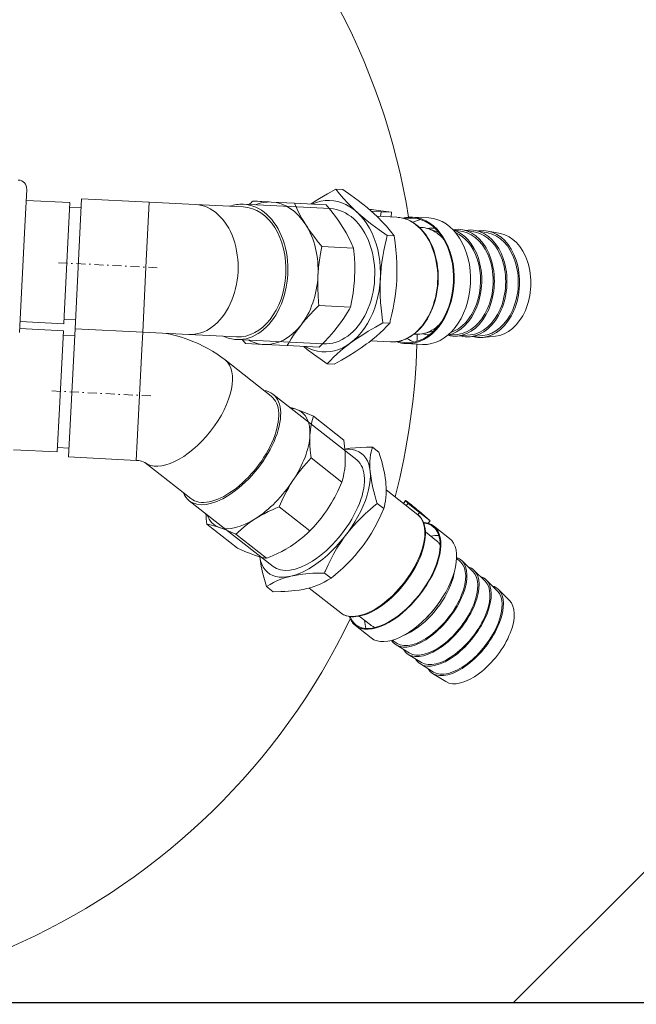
# Model space of a CAD drawing. Header units: millimetres. Extents: x -47038 to 86296, y -75637 to 48966.
# Tile 104 of 174: x -29210 to -28865, y 28539 to 29091. Entities that reach past the tile are written whole.
import ezdxf

# ---------------------------------------------------------------- set-up
doc = ezdxf.new("R2010")
doc.units = ezdxf.units.MM
doc.linetypes.add('DASHDOT', pattern=[1, 0.5, -0.25, 0, -0.25])
doc.layers.add('00 - nowa technologia myjni_Nr_pióra__95', color=7, linetype='Continuous', lineweight=20, true_color=0x7c7c7c)
doc.layers.add('420-K Ściany_Nr_pióra__95', color=7, linetype='Continuous', lineweight=20, true_color=0x7c7c7c)
doc.layers.add('AP_zakres_Oopracowania', color=7, linetype='Continuous', lineweight=5)
doc.layers.add('XREF', color=8, linetype='Continuous', lineweight=9)

# ---------------------------------------------------------------- blocks, each defined once
blk = doc.blocks.new('parter 2025.10.15')
at = {"layer": '00 - nowa technologia myjni_Nr_pióra__95', "color": 8, "linetype": 'Continuous', "lineweight": 5}
for p, q in [((925.405, 2355.388), (925.3, 2353.298)), ((943.132, 2355.385), (942.75, 2355.404)), ((925.374, 2354.769), (927.821, 2354.645)), ((927.821, 2354.645), (927.5, 2348.27)), ((928.116, 2347.572), (928.483, 2354.863)), ((932.278, 2354.672), (928.483, 2354.863)), ((932.278, 2354.672), (932.094, 2351.026)), ((934.863, 2354.542), (932.278, 2354.672)), ((939.117, 2354.678), (940.422, 2354.612)), ((927.808, 2354.396), (928.457, 2354.363)), ((937.546, 2354.407), (934.863, 2354.542)), ((942.427, 2354.311), (937.554, 2354.556)), ((942.201, 2354.523), (940.422, 2354.612)), ((944.737, 2354.162), (945.28, 2354.13)), ((945.121, 2354.208), (945.865, 2354.107)), ((945.28, 2354.13), (945.252, 2353.869)), ((945.28, 2354.13), (945.865, 2354.107)), ((945.865, 2354.107), (945.836, 2353.84)), ((946.154, 2353.824), (945.045, 2353.879)), ((947.044, 2353.829), (947.962, 2353.783)), ((925.3, 2353.298), (925.001, 2347.358)), ((947.419, 2353.259), (947.542, 2353.253)), ((948.508, 2352.984), (947.962, 2353.171)), ((949.86, 2353.022), (949.313, 2353.128)), ((950.566, 2352.986), (949.872, 2353.121)), ((951.272, 2352.951), (950.578, 2353.085)), ((951.978, 2352.915), (951.284, 2353.05)), ((946.01, 2352.783), (945.628, 2352.802)), ((943.738, 2352.1), (941.959, 2352.189)), ((932.094, 2351.026), (931.911, 2347.381)), ((943.572, 2348.79), (941.792, 2348.88)), ((927.5, 2348.27), (927.479, 2347.854)), ((927.492, 2348.104), (928.141, 2348.071)), ((925.012, 2347.578), (927.459, 2347.455)), ((925.032, 2347.977), (927.479, 2347.854)), ((927.459, 2347.455), (927.24, 2343.103)), ((927.808, 2341.449), (928.116, 2347.572)), ((928.116, 2347.572), (931.911, 2347.381)), ((945.764, 2347.882), (945.382, 2347.901)), ((927.447, 2347.205), (928.096, 2347.172)), ((931.911, 2347.381), (931.862, 2346.413)), ((934.496, 2347.251), (931.911, 2347.381)), ((934.496, 2347.251), (937.179, 2347.116)), ((937.172, 2346.966), (942.045, 2346.721)), ((945.803, 2346.832), (944.693, 2346.888)), ((947.118, 2347.267), (947.24, 2347.261)), ((948.228, 2347.432), (947.667, 2347.3)), ((949.57, 2347.258), (949.015, 2347.208)), ((950.276, 2347.223), (949.572, 2347.159)), ((950.982, 2347.187), (950.278, 2347.123)), ((951.688, 2347.152), (950.984, 2347.088)), ((931.862, 2346.413), (931.603, 2341.258)), ((938.716, 2346.688), (937.68, 2346.74)), ((940.02, 2346.623), (938.716, 2346.688)), ((941.799, 2346.533), (940.02, 2346.623)), ((946.688, 2346.738), (947.606, 2346.692)), ((936.534, 2345.819), (939.122, 2343.786)), ((942.639, 2345.582), (942.257, 2345.601)), ((943.914, 2340.214), (939.215, 2343.904)), ((927.24, 2343.103), (927.118, 2340.663)), ((943.196, 2341.315), (941.48, 2342.663)), ((927.754, 2340.381), (927.808, 2341.449)), ((927.13, 2340.913), (927.779, 2340.88)), ((931.603, 2341.258), (931.549, 2340.19)), ((945.158, 2340.642), (944.789, 2340.931)), ((924.671, 2340.786), (927.118, 2340.663)), ((927.754, 2340.381), (931.549, 2340.19)), ((943.078, 2338.975), (941.362, 2340.323)), ((932.032, 2340.072), (934.613, 2338.045)), ((947.339, 2337.143), (945.572, 2338.53)), ((939.22, 2334.236), (934.521, 2337.927)), ((941.281, 2336.233), (939.565, 2337.581)), ((945.436, 2337.489), (945.067, 2337.779)), ((946.53, 2337.778), (946.656, 2337.932)), ((946.543, 2337.767), (946.665, 2337.916)), ((946.791, 2337.771), (946.665, 2337.916)), ((946.791, 2337.771), (946.692, 2337.65)), ((946.791, 2337.771), (947.438, 2337.259)), ((947.438, 2337.259), (947.341, 2337.141)), ((947.438, 2337.259), (948.026, 2336.801)), ((947.561, 2337.213), (948.026, 2336.801)), ((937.227, 2335.264), (935.511, 2336.612)), ((948.026, 2336.801), (947.917, 2336.668)), ((948.225, 2336.51), (949.111, 2335.815)), ((937.142, 2336.044), (938.858, 2334.696)), ((947.765, 2336.173), (948.392, 2335.68)), ((948.595, 2335.458), (948.516, 2335.557)), ((949.755, 2334.476), (949.516, 2334.713)), ((950.437, 2333.941), (949.819, 2334.553)), ((942.472, 2333.58), (942.104, 2333.87)), ((951.118, 2333.406), (950.5, 2334.018)), ((939.231, 2332.824), (938.862, 2333.113)), ((951.799, 2332.871), (951.182, 2333.483)), ((943.015, 2331.638), (941.24, 2333.031)), ((952.48, 2332.336), (951.863, 2332.948)), ((944.059, 2331.454), (944.686, 2330.961)), ((943.84, 2330.926), (944.726, 2330.231)), ((944.95, 2330.816), (944.835, 2330.87)), ((946.179, 2329.922), (945.892, 2330.098)), ((946.86, 2329.387), (946.12, 2329.842)), ((947.541, 2328.852), (946.801, 2329.307)), ((948.222, 2328.317), (947.482, 2328.772)), ((948.904, 2327.782), (948.163, 2328.237))]:
    blk.add_line(p, q, dxfattribs=at)
at = {"layer": '00 - nowa technologia myjni_Nr_pióra__95', "color": 8, "linetype": 'DASHDOT', "lineweight": 5}
for p, q in [((927.187, 2351.273), (932.74, 2350.994)), ((926.818, 2344.083), (932.462, 2343.799))]:
    blk.add_line(p, q, dxfattribs=at)
at = {"layer": '00 - nowa technologia myjni_Nr_pióra__95', "color": 8, "linetype": 'Continuous', "lineweight": 5}
for points in [[(942.75, 2355.404), (942.267, 2355.134), (941.835, 2354.878), (941.582, 2354.72), (941.346, 2354.566)], [(943.921, 2354.117), (943.659, 2354.363), (943.413, 2354.612), (943.179, 2354.869), (942.955, 2355.137), (942.75, 2355.404)], [(943.132, 2355.385), (943.586, 2355.067), (943.99, 2354.769), (944.254, 2354.564), (944.499, 2354.365), (944.728, 2354.17), (944.839, 2354.071)], [(940.422, 2354.612), (940.551, 2354.323), (940.691, 2354.04), (940.842, 2353.763), (940.982, 2353.527), (941.056, 2353.408)], [(943.104, 2353.305), (942.944, 2353.548), (942.775, 2353.789), (942.597, 2354.03), (942.456, 2354.211), (942.201, 2354.523)], [(945.628, 2352.802), (945.174, 2353.12), (944.77, 2353.418), (944.506, 2353.623), (944.261, 2353.822), (944.033, 2354.017), (943.921, 2354.117)], [(944.839, 2354.071), (945.102, 2353.824), (945.348, 2353.575), (945.582, 2353.318), (945.805, 2353.05), (946.01, 2352.783)], [(945.803, 2346.832), (945.89, 2346.83), (945.977, 2346.832), (946.064, 2346.838), (946.15, 2346.848), (946.237, 2346.863), (946.323, 2346.882), (946.409, 2346.904), (946.494, 2346.931), (946.579, 2346.962), (946.662, 2346.996), (946.745, 2347.035), (946.907, 2347.124), (947.065, 2347.228), (947.218, 2347.346), (947.364, 2347.478), (947.502, 2347.622), (947.634, 2347.78), (947.759, 2347.949), (947.874, 2348.128), (947.981, 2348.318), (948.079, 2348.517), (948.167, 2348.724), (948.245, 2348.938), (948.312, 2349.159), (948.369, 2349.385), (948.414, 2349.615), (948.449, 2349.848), (948.472, 2350.084), (948.484, 2350.321), (948.485, 2350.557), (948.474, 2350.793), (948.451, 2351.027), (948.417, 2351.257), (948.373, 2351.483), (948.317, 2351.704), (948.25, 2351.919), (948.173, 2352.127), (948.085, 2352.326), (947.988, 2352.517), (947.882, 2352.697), (947.766, 2352.867), (947.643, 2353.024), (947.511, 2353.17), (947.37, 2353.304), (947.224, 2353.423), (947.071, 2353.527), (946.993, 2353.574), (946.913, 2353.617), (946.832, 2353.656), (946.75, 2353.691), (946.667, 2353.723), (946.583, 2353.75), (946.499, 2353.773), (946.413, 2353.792), (946.328, 2353.806), (946.241, 2353.817), (946.155, 2353.824)], [(941.056, 2353.408), (941.216, 2353.165), (941.385, 2352.923), (941.563, 2352.682), (941.704, 2352.502), (941.959, 2352.189)], [(943.738, 2352.1), (943.609, 2352.389), (943.469, 2352.672), (943.318, 2352.949), (943.178, 2353.186), (943.104, 2353.305)], [(945.237, 2350.365), (945.257, 2350.674), (945.287, 2350.985), (945.326, 2351.301), (945.375, 2351.623), (945.435, 2351.953), (945.507, 2352.295), (945.564, 2352.545), (945.628, 2352.802)], [(946.01, 2352.783), (946.066, 2352.383), (946.109, 2352), (946.14, 2351.632), (946.161, 2351.248), (946.168, 2350.874), (946.163, 2350.506), (946.155, 2350.319)], [(941.959, 2352.189), (941.884, 2351.797), (941.823, 2351.409), (941.777, 2351.023), (941.751, 2350.7), (941.741, 2350.541)], [(943.789, 2350.438), (943.801, 2350.807), (943.799, 2351.176), (943.784, 2351.548), (943.755, 2351.924), (943.738, 2352.1)], [(941.741, 2350.541), (941.73, 2350.173), (941.732, 2349.803), (941.747, 2349.431), (941.775, 2349.055), (941.792, 2348.88)], [(943.572, 2348.79), (943.647, 2349.182), (943.707, 2349.57), (943.753, 2349.956), (943.78, 2350.28), (943.789, 2350.438)], [(945.362, 2348.034), (945.316, 2348.386), (945.279, 2348.725), (945.252, 2349.052), (945.231, 2349.437), (945.224, 2349.811), (945.229, 2350.178), (945.237, 2350.365)], [(946.155, 2350.319), (946.135, 2350.01), (946.105, 2349.699), (946.066, 2349.384), (946.017, 2349.062), (945.957, 2348.731), (945.886, 2348.389), (945.797, 2348.012)], [(941.792, 2348.88), (941.527, 2348.615), (941.277, 2348.351), (941.041, 2348.085), (940.857, 2347.864), (940.772, 2347.758)], [(942.82, 2347.655), (943.009, 2347.905), (943.185, 2348.156), (943.349, 2348.409), (943.501, 2348.664), (943.572, 2348.79)], [(940.772, 2347.758), (940.584, 2347.51), (940.408, 2347.259), (940.242, 2347.002), (940.086, 2346.74), (940.02, 2346.623)], [(941.799, 2346.533), (942.094, 2346.828), (942.368, 2347.12), (942.622, 2347.411), (942.82, 2347.655)], [(943.551, 2346.765), (943.858, 2346.982), (944.191, 2347.202), (944.556, 2347.429), (944.959, 2347.666), (945.382, 2347.901)], [(945.764, 2347.882), (945.587, 2347.692), (945.407, 2347.511), (945.223, 2347.337), (945.019, 2347.155), (944.808, 2346.979), (944.587, 2346.807), (944.47, 2346.719)], [(936.534, 2345.819), (936.3, 2345.994), (936.062, 2346.159), (935.818, 2346.314), (935.564, 2346.461), (935.263, 2346.619), (935.099, 2346.699), (934.932, 2346.775), (934.72, 2346.865), (934.506, 2346.949), (934.297, 2347.024), (934.086, 2347.093), (933.874, 2347.157), (933.661, 2347.215), (933.447, 2347.268), (933.231, 2347.314)], [(940.944, 2346.576), (941.142, 2346.416), (941.483, 2346.154), (941.86, 2345.878), (942.257, 2345.601)], [(942.257, 2345.601), (942.434, 2345.791), (942.614, 2345.973), (942.798, 2346.147), (943.002, 2346.328), (943.213, 2346.504), (943.434, 2346.677), (943.551, 2346.765)], [(944.47, 2346.719), (944.163, 2346.501), (943.83, 2346.281), (943.465, 2346.054), (943.062, 2345.818), (942.639, 2345.582)], [(940.535, 2343.048), (940.713, 2342.984), (940.9, 2342.911), (941.126, 2342.817), (941.48, 2342.663)], [(941.48, 2342.663), (941.412, 2342.422), (941.359, 2342.178), (941.32, 2341.929), (941.298, 2341.709), (941.291, 2341.594)], [(941.291, 2341.594), (941.285, 2341.325), (941.292, 2341.048), (941.311, 2340.763), (941.343, 2340.468), (941.362, 2340.323)], [(943.267, 2340.043), (943.272, 2340.188), (943.273, 2340.335), (943.27, 2340.495), (943.262, 2340.658), (943.236, 2340.981), (943.196, 2341.315)], [(944.789, 2340.931), (944.454, 2340.927), (944.143, 2340.916), (943.853, 2340.897), (943.541, 2340.865), (943.251, 2340.824)], [(944.67, 2339.558), (944.657, 2339.753), (944.652, 2339.943), (944.657, 2340.129), (944.67, 2340.312), (944.693, 2340.494), (944.726, 2340.674), (944.755, 2340.802), (944.789, 2340.931)], [(941.362, 2340.323), (941.226, 2340.18), (941.094, 2340.037), (940.925, 2339.843), (940.763, 2339.646), (940.608, 2339.445), (940.422, 2339.184), (940.334, 2339.053)], [(945.158, 2340.642), (945.231, 2340.405), (945.296, 2340.18), (945.353, 2339.968), (945.403, 2339.765), (945.463, 2339.489), (945.51, 2339.23), (945.543, 2338.984), (945.555, 2338.862)], [(932.034, 2340.071), (931.942, 2340.114), (931.834, 2340.148), (931.699, 2340.175), (931.549, 2340.19)], [(943.078, 2338.975), (943.146, 2339.215), (943.199, 2339.459), (943.238, 2339.708), (943.259, 2339.929), (943.267, 2340.043)], [(945.067, 2337.779), (944.994, 2338.015), (944.929, 2338.24), (944.872, 2338.453), (944.822, 2338.655), (944.762, 2338.931), (944.715, 2339.19), (944.682, 2339.436), (944.67, 2339.558)], [(940.334, 2339.053), (940.203, 2338.847), (940.079, 2338.636), (939.96, 2338.421), (939.874, 2338.257), (939.792, 2338.089), (939.635, 2337.746), (939.565, 2337.581)], [(942.309, 2337.502), (942.407, 2337.655), (942.502, 2337.811), (942.593, 2337.969), (942.681, 2338.13), (942.848, 2338.46), (943.005, 2338.803), (943.078, 2338.975)], [(945.555, 2338.862), (945.568, 2338.667), (945.573, 2338.477), (945.568, 2338.291), (945.554, 2338.108), (945.532, 2337.927), (945.499, 2337.746), (945.47, 2337.618), (945.436, 2337.489)], [(939.565, 2337.581), (939.374, 2337.504), (939.187, 2337.424), (938.947, 2337.313), (938.715, 2337.197), (938.492, 2337.075), (938.224, 2336.914)], [(941.281, 2336.233), (941.505, 2336.47), (941.717, 2336.711), (941.918, 2336.957), (942.109, 2337.211), (942.211, 2337.355), (942.309, 2337.502)], [(943.327, 2336.027), (943.518, 2336.27), (943.72, 2336.508), (943.934, 2336.743), (944.162, 2336.976), (944.405, 2337.209), (944.665, 2337.443), (944.861, 2337.61), (945.067, 2337.779)], [(943.068, 2331.599), (943.123, 2331.565), (943.18, 2331.533), (943.24, 2331.506), (943.302, 2331.482), (943.366, 2331.462), (943.432, 2331.446), (943.5, 2331.433), (943.638, 2331.419), (943.749, 2331.418), (943.864, 2331.425), (944.019, 2331.446), (944.179, 2331.481), (944.343, 2331.53), (944.51, 2331.592), (944.68, 2331.666), (944.852, 2331.753), (945.025, 2331.852), (945.199, 2331.962), (945.372, 2332.084), (945.545, 2332.215), (945.715, 2332.356), (945.884, 2332.507), (946.049, 2332.666), (946.211, 2332.833), (946.367, 2333.006), (946.519, 2333.186), (946.664, 2333.371), (946.803, 2333.561), (946.935, 2333.755), (947.059, 2333.951), (947.174, 2334.149), (947.28, 2334.349), (947.377, 2334.548), (947.464, 2334.747), (947.541, 2334.944), (947.607, 2335.139), (947.662, 2335.331), (947.705, 2335.518), (947.737, 2335.701), (947.758, 2335.878), (947.766, 2336.049), (947.763, 2336.212), (947.747, 2336.368), (947.718, 2336.516), (947.682, 2336.64), (947.645, 2336.737), (947.592, 2336.843), (947.558, 2336.901), (947.52, 2336.956), (947.447, 2337.044), (947.376, 2337.112), (947.339, 2337.143)], [(945.436, 2337.489), (945.269, 2337.116), (945.099, 2336.766), (944.926, 2336.437), (944.733, 2336.102), (944.533, 2335.785), (944.324, 2335.482), (944.212, 2335.332)], [(936.197, 2336.43), (936.044, 2336.481), (935.898, 2336.525), (935.762, 2336.561), (935.631, 2336.59), (935.511, 2336.612)], [(937.142, 2336.044), (936.739, 2336.22), (936.38, 2336.363), (936.197, 2336.43)], [(938.224, 2336.914), (937.963, 2336.74), (937.714, 2336.553), (937.474, 2336.355), (937.243, 2336.143), (937.142, 2336.044)], [(940.199, 2335.363), (940.461, 2335.538), (940.71, 2335.724), (940.947, 2335.92), (941.174, 2336.128), (941.281, 2336.233)], [(942.158, 2333.995), (942.307, 2334.322), (942.459, 2334.63), (942.613, 2334.922), (942.806, 2335.257), (943.006, 2335.574), (943.215, 2335.877), (943.327, 2336.027)], [(938.858, 2334.696), (939.05, 2334.774), (939.236, 2334.853), (939.477, 2334.964), (939.708, 2335.08), (939.931, 2335.202), (940.199, 2335.363)], [(944.212, 2335.332), (944.021, 2335.089), (943.819, 2334.851), (943.605, 2334.616), (943.378, 2334.383), (943.135, 2334.15), (942.874, 2333.916), (942.577, 2333.666)], [(937.227, 2335.264), (937.63, 2335.088), (937.99, 2334.945), (938.172, 2334.878)], [(938.172, 2334.878), (938.401, 2334.804), (938.608, 2334.747), (938.794, 2334.707), (938.858, 2334.696)], [(938.476, 2334.782), (938.51, 2334.527), (938.558, 2334.258), (938.595, 2334.084), (938.637, 2333.903), (938.741, 2333.515), (938.862, 2333.113)], [(938.862, 2333.113), (939.051, 2333.232), (939.242, 2333.337), (939.436, 2333.431), (939.651, 2333.52), (939.872, 2333.598), (940.102, 2333.664), (940.224, 2333.694)], [(940.224, 2333.694), (940.433, 2333.739), (940.653, 2333.776), (940.885, 2333.807), (941.066, 2333.827), (941.257, 2333.842), (941.459, 2333.855), (941.672, 2333.863), (942.104, 2333.87)], [(942.472, 2333.58), (942.283, 2333.462), (942.092, 2333.356), (941.898, 2333.262), (941.683, 2333.173), (941.462, 2333.096), (941.232, 2333.029), (941.11, 2332.999)], [(941.11, 2332.999), (940.901, 2332.955), (940.681, 2332.917), (940.45, 2332.886), (940.268, 2332.867), (940.078, 2332.851), (939.875, 2332.839), (939.662, 2332.83), (939.231, 2332.824)]]:
    blk.add_lwpolyline(points, dxfattribs=at)
for centre, radius, start, end in [((909.203, 2347.783), 38.1, 9.1261, 165.1157), ((924.906, 2355.413), 0.5, 357.1209, 87.1209), ((948.505, 2344.03), 14.938, 134.2493, 135.2873), ((980.989, 3198.177), 844.537, 267.087808, 267.158159), ((909.203, 2347.783), 38.1, 175.8592, 334.3715), ((961.853, 2350.41), 16.661, 188.197, 188.6598), ((929.627, 2352.031), 16.661, 345.582, 346.0448), ((949.261, 2356.457), 15.117, 218.9714, 219.9973), ((909.203, 2347.783), 38.1, 358.6132, 359.2117), ((909.203, 2347.783), 38.1, 345.3459, 358.3825), ((938.856, 2338.285), 5.05, 70.5802, 75.0895), ((943.832, 2337.795), 8.404, 184.0728, 188.093), ((955.115, 2328.298), 14.155, 156.2664, 156.8183), ((933.823, 2344.364), 13.824, 308.7326, 309.2933), ((943.603, 2332.386), 0.951, 231.8536, 235.7587)]:
    blk.add_arc(centre, radius, start, end, dxfattribs=at)
for centre, major_axis, ratio, start_param, end_param in [((938.916, 2350.686), (-0.202, -3.992), 0.707363, 3.14185, 3.459501), ((938.916, 2350.683), (-0.201, -3.995), 0.707065, 2.356281, 3.141627), ((942.236, 2350.516), (-0.213, -4.245), 0.707107, 5.938538, 9.769426), ((934.679, 2350.896), (-0.183, -3.645), 0.707107, 0, 3.141593), ((937.363, 2350.761), (-0.191, -3.795), 0.707107, 3.141593, 3.423505), ((937.363, 2350.761), (-0.191, -3.795), 0.707107, 0, 3.141593), ((937.363, 2350.761), (0.183, 3.645), 0.707107, 3.141593, 6.283185), ((942.236, 2350.516), (-0.191, -3.795), 0.707107, 0, 3.141593), ((944.799, 2354.209), (-0.684, 0.073), 0.055957, 4.226997, 4.986225), ((945.979, 2350.328), (-0.176, -3.496), 0.707107, 0, 3.141593), ((946.866, 2350.283), (-0.178, -3.546), 0.707107, 3.141554, 3.358998), ((946.866, 2350.283), (-0.176, -3.496), 0.707107, 3.141554, 3.320744), ((946.866, 2350.283), (-0.178, -3.546), 0.707107, 0.000016, 3.141554), ((946.866, 2350.283), (-0.176, -3.496), 0.707107, 0.000016, 3.141554), ((947.784, 2350.237), (0.176, 3.496), 0.707107, 0.186809, 0.371178), ((947.784, 2350.237), (0.178, 3.546), 0.707107, 3.141608, 6.283147), ((938.916, 2350.683), (-0.201, -3.995), 0.707131, 1.570927, 2.356259), ((947.391, 2350.257), (0.151, 2.996), 0.707107, 6.081824, 6.283146), ((948.097, 2350.221), (0.151, 2.996), 0.707107, 6.263129, 6.450605), ((947.391, 2350.257), (0.151, 2.996), 0.707107, 5.635251, 6.081824), ((948.803, 2350.186), (0.151, 2.996), 0.707107, 5.212389, 6.106962), ((949.51, 2350.15), (0.151, 2.996), 0.707107, 6.182961, 6.441893), ((948.803, 2350.186), (0.146, 2.896), 0.707107, 5.212389, 6.028652), ((949.51, 2350.15), (0.146, 2.896), 0.707107, 5.212389, 6.182961), ((949.51, 2350.15), (0.151, 2.996), 0.707107, 5.212389, 6.182961), ((950.216, 2350.115), (0.151, 2.996), 0.707107, 6.182961, 6.441893), ((950.216, 2350.115), (0.146, 2.896), 0.707107, 5.212389, 6.182961), ((950.216, 2350.115), (0.151, 2.996), 0.707107, 5.212389, 6.182961), ((950.922, 2350.079), (0.151, 2.996), 0.707107, 6.182961, 6.441893), ((950.922, 2350.079), (0.151, 2.996), 0.707107, 5.212389, 6.182961), ((950.922, 2350.079), (0.146, 2.896), 0.707107, 5.212389, 6.182961), ((951.628, 2350.044), (0.146, 2.896), 0.707107, 5.212389, 6.182961), ((948.803, 2350.186), (0.151, 2.996), 0.707107, 3.317762, 5.212389), ((948.803, 2350.186), (0.146, 2.896), 0.707107, 3.396125, 5.212389), ((949.51, 2350.15), (0.146, 2.896), 0.707107, 3.241761, 5.212389), ((949.51, 2350.15), (0.151, 2.996), 0.707107, 3.241761, 5.212389), ((950.216, 2350.115), (0.146, 2.896), 0.707107, 3.241761, 5.212389), ((950.216, 2350.115), (0.151, 2.996), 0.707107, 3.241761, 5.212389), ((950.922, 2350.079), (0.146, 2.896), 0.707107, 3.241761, 5.212389), ((950.922, 2350.079), (0.151, 2.996), 0.707107, 3.241761, 5.212389), ((951.628, 2350.044), (0.146, 2.896), 0.707107, 3.241761, 5.212389), ((938.916, 2350.683), (-0.201, -3.995), 0.707149, 0.785384, 1.570725), ((938.916, 2350.684), (-0.201, -3.995), 0.707082, 6.283132, 7.068478), ((947.391, 2350.257), (0.151, 2.996), 0.707107, 3.342952, 3.789506), ((937.363, 2350.761), (-0.191, -3.795), 0.707107, 6.001273, 6.283185), ((938.916, 2350.68), (-0.2, -3.992), 0.707377, 5.965412, 6.283052), ((947.784, 2350.237), (0.176, 3.496), 0.707107, 2.770446, 2.95482), ((947.391, 2350.257), (0.151, 2.996), 0.707107, 3.141554, 3.342952), ((948.097, 2350.221), (0.151, 2.996), 0.707107, 2.974162, 3.161651), ((949.51, 2350.15), (0.151, 2.996), 0.707107, 2.982835, 3.241761), ((950.216, 2350.115), (0.151, 2.996), 0.707107, 2.982835, 3.241761), ((950.922, 2350.079), (0.151, 2.996), 0.707107, 2.982835, 3.241761), ((946.866, 2350.283), (-0.178, -3.546), 0.707107, 6.065788, 6.283201), ((946.866, 2350.283), (-0.176, -3.496), 0.707107, 6.104036, 6.283201), ((934.279, 2342.948), (-2.254, -2.871), 0.5, 0.000003, 3.141595), ((936.868, 2340.916), (2.254, 2.871), 0.5, 3.141595, 6.283188), ((936.868, 2340.916), (-2.347, -2.989), 0.5, 0.955317, 3.141595), ((936.868, 2340.916), (-2.347, -2.989), 0.5, 3.141595, 3.423496), ((938.357, 2339.724), (-2.479, -3.161), 0.49899, 3.310821, 3.458135), ((938.366, 2339.739), (-2.471, -3.146), 0.499966, 2.526166, 3.311497), ((938.366, 2339.739), (-2.471, -3.146), 0.500006, 1.740808, 2.526149), ((941.567, 2337.225), (-2.625, -3.342), 0.5, 5.834986, 9.856551), ((941.567, 2337.225), (-2.347, -2.989), 0.5, 0.955317, 3.141595), ((938.366, 2339.739), (-2.471, -3.146), 0.500034, 0.955341, 1.740687), ((936.868, 2340.916), (-2.347, -2.989), 0.5, 6.001212, 6.283188), ((936.868, 2340.916), (-2.347, -2.989), 0.5, 0.000003, 0.955317), ((947.187, 2337.495), (-0.531, 0.437), 0.039082, 0.000022, 0.225605), ((947.187, 2337.495), (-0.531, 0.437), 0.039082, 3.964068, 6.283207), ((938.351, 2339.72), (-2.456, -3.126), 0.501599, 5.964742, 6.453695), ((945.177, 2334.39), (-2.162, -2.753), 0.5, 6.283145, 9.424738), ((938.366, 2339.739), (-2.471, -3.146), 0.499994, 0.169905, 0.955236), ((946.033, 2333.718), (-2.193, -2.792), 0.5, 0.000038, 3.141592), ((946.033, 2333.718), (-2.162, -2.753), 0.5, 0.000038, 3.141592), ((946.033, 2333.718), (-2.193, -2.792), 0.5, 3.141592, 3.471746), ((946.033, 2333.718), (-2.162, -2.753), 0.5, 3.141592, 3.451335), ((946.918, 2333.023), (2.162, 2.753), 0.5, 0.327468, 0.541101), ((946.918, 2333.023), (2.193, 2.792), 0.5, 3.14163, 6.283185), ((946.539, 2333.32), (1.853, 2.359), 0.5, 6.167457, 6.283167), ((946.539, 2333.32), (1.853, 2.359), 0.5, 6.075937, 6.167457), ((947.901, 2332.251), (1.853, 2.359), 0.5, 6.225383, 6.460676), ((941.567, 2337.225), (-2.347, -2.989), 0.5, 0.000003, 0.955317), ((947.901, 2332.251), (1.791, 2.281), 0.5, 5.246464, 6.225383), ((947.901, 2332.251), (1.853, 2.359), 0.5, 5.246464, 6.225383), ((948.583, 2331.716), (1.853, 2.359), 0.5, 6.225383, 6.484342), ((947.22, 2332.785), (1.853, 2.359), 0.5, 5.246464, 5.571765), ((948.583, 2331.716), (1.791, 2.281), 0.5, 5.246464, 6.225383), ((948.583, 2331.716), (1.853, 2.359), 0.5, 5.246464, 6.225383), ((949.264, 2331.181), (1.853, 2.359), 0.5, 6.225383, 6.484342), ((947.22, 2332.785), (1.853, 2.359), 0.5, 3.852945, 5.246464), ((949.264, 2331.181), (1.791, 2.281), 0.5, 5.246464, 6.225383), ((949.264, 2331.181), (1.853, 2.359), 0.5, 5.246464, 6.225383), ((949.945, 2330.646), (1.853, 2.359), 0.5, 6.225383, 6.484342), ((947.901, 2332.251), (1.853, 2.359), 0.5, 3.199372, 5.246464), ((947.901, 2332.251), (1.791, 2.281), 0.5, 3.199372, 5.246464), ((949.945, 2330.646), (1.791, 2.281), 0.5, 5.246464, 6.225383), ((949.945, 2330.646), (1.853, 2.359), 0.5, 5.246464, 6.225383), ((948.583, 2331.716), (1.853, 2.359), 0.5, 3.199372, 5.246464), ((948.583, 2331.716), (1.791, 2.281), 0.5, 3.199372, 5.246464), ((947.22, 2332.785), (1.729, 2.202), 0.5, 4.465366, 4.960086), ((950.626, 2330.111), (1.791, 2.281), 0.5, 5.246464, 6.225383), ((946.033, 2333.718), (-2.193, -2.792), 0.5, 5.953033, 6.283223), ((946.033, 2333.718), (-2.162, -2.753), 0.5, 5.973425, 6.283223), ((949.264, 2331.181), (1.853, 2.359), 0.5, 3.199372, 5.246464), ((949.264, 2331.181), (1.791, 2.281), 0.5, 3.199372, 5.246464), ((946.918, 2333.023), (2.162, 2.753), 0.5, 2.600496, 2.814138), ((946.539, 2333.32), (1.853, 2.359), 0.5, 3.141574, 3.257322), ((946.539, 2333.32), (1.853, 2.359), 0.5, 3.257322, 3.348942), ((949.945, 2330.646), (1.853, 2.359), 0.5, 3.199372, 5.246464), ((949.945, 2330.646), (1.791, 2.281), 0.5, 3.199372, 5.246464), ((950.626, 2330.111), (1.791, 2.281), 0.5, 3.199372, 5.246464), ((947.901, 2332.251), (1.853, 2.359), 0.5, 2.964059, 3.199372), ((948.583, 2331.716), (1.853, 2.359), 0.5, 2.940497, 3.199372), ((949.264, 2331.181), (1.853, 2.359), 0.5, 2.940497, 3.199372), ((949.945, 2330.646), (1.853, 2.359), 0.5, 2.940497, 3.199372)]:
    blk.add_ellipse(centre, major_axis=major_axis, ratio=ratio, start_param=start_param, end_param=end_param, dxfattribs=at)
at = {"layer": '420-K Ściany_Nr_pióra__95', "color": 8, "linetype": 'Continuous', "lineweight": 5, "flags": 128}
blk.add_lwpolyline([(1066.745, 2309.766), (655.253, 2309.766)], dxfattribs=at)

msp = doc.modelspace()

# ---------------------------------------------------------------- block references
at = {"layer": 'XREF', "xscale": 10, "yscale": 10, "zscale": 10}
msp.add_blockref('parter 2025.10.15', (-38460.61, 5442.28), dxfattribs=at)

# ---------------------------------------------------------------- next in the draw order: hatches: boundary and pattern name
at = {"layer": 'AP_zakres_Oopracowania'}
h = msp.add_hatch(dxfattribs=at)
h.set_pattern_fill('ANSI31', color=256, scale=200, style=0)
h.paths.add_polyline_path([(-27793.16, 32584.78), (-31913.15, 32584.78), (-31913.15, 28539.94), (-27793.16, 28539.94)])
h.paths.add_polyline_path([(-31094.55, 29743.16), (-28160.72, 29743.16), (-28160.72, 30409.09), (-31094.55, 30409.09)], flags=24)

# ---------------------------------------------------------------- next in the draw order: linework, layer by layer
msp.add_lwpolyline([(-31913.15, 32584.78), (-27793.16, 32584.78), (-27793.16, 28539.94), (-31913.15, 28539.94)], close=True)

doc.saveas('drawing.dxf')
